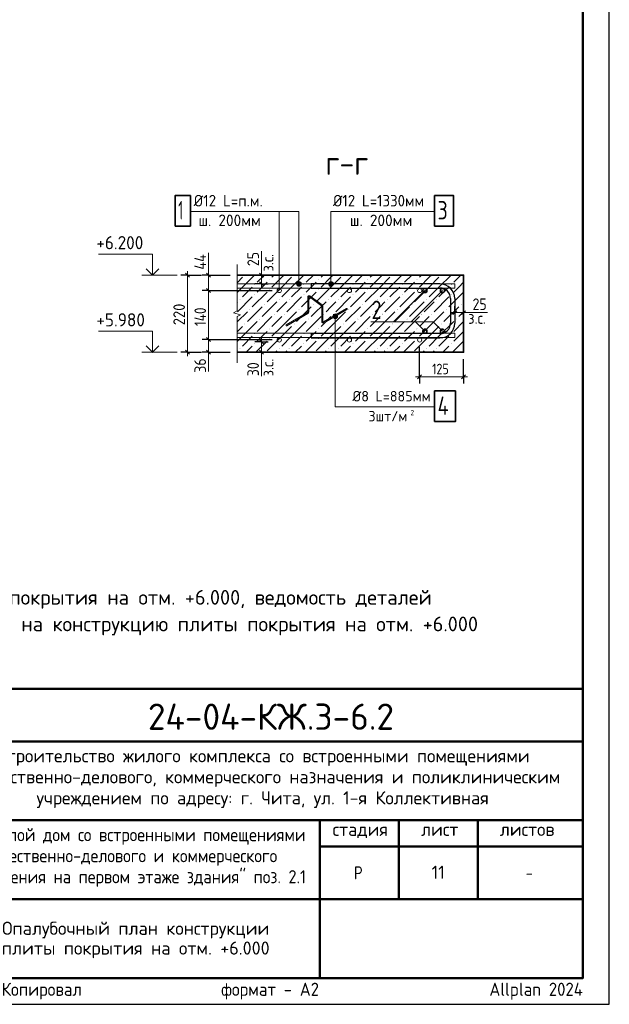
# Model space of a CAD drawing. Header units: millimetres. Extents: x 0 to 59400, y 0 to 42000.
# Tile 10 of 22: x 48201 to 59400, y 0 to 18723. Entities that reach past the tile are written whole.
import ezdxf

# ---------------------------------------------------------------- set-up
doc = ezdxf.new("R2010")
doc.units = ezdxf.units.MM
for name, color, linetype, lineweight in [('Standard', 7, 'Continuous', 25), ('Надписи', 7, 'Continuous', 25), ('Размерная линия_ общее', 7, 'Continuous', 13), ('Текст_ общее', 7, 'Continuous', 25)]:
    doc.layers.add(name, color=color, linetype=linetype, lineweight=lineweight)
doc.styles.add('ISOCPEUR', font='txt')

msp = doc.modelspace()

# ---------------------------------------------------------------- hatches: boundary and pattern name
at = {"layer": 'Standard', "linetype": 'Continuous', "lineweight": 13, "transparency": 33554687}
for points in [[(52481, 13866), (52479, 13864), (52476, 13866)], [(53415, 13866), (53412, 13864), (53410, 13866)], [(54348, 13866), (54345, 13864), (54343, 13866)], [(55281, 13866), (55279, 13864), (55276, 13866)], [(56215, 13866), (56212, 13864), (56210, 13866)], [(52659, 13684), (52665, 13690), (52672, 13684), (52665, 13677)], [(52939, 13777), (52945, 13783), (52952, 13777), (52945, 13770)], [(53592, 13684), (53599, 13690), (53605, 13684), (53599, 13677)], [(53872, 13777), (53879, 13783), (53885, 13777), (53879, 13770)], [(54526, 13684), (54532, 13690), (54539, 13684), (54532, 13677)], [(54806, 13777), (54812, 13783), (54819, 13777), (54812, 13770)], [(55459, 13684), (55465, 13690), (55472, 13684), (55465, 13677)], [(55739, 13777), (55745, 13783), (55752, 13777), (55745, 13770)], [(56392, 13684), (56399, 13690), (56405, 13684), (56399, 13677)], [(52659, 13497), (52665, 13503), (52672, 13497), (52665, 13490)], [(52939, 13590), (52945, 13597), (52952, 13590), (52945, 13584)], [(53592, 13497), (53599, 13503), (53605, 13497), (53599, 13490)], [(53872, 13590), (53879, 13597), (53885, 13590), (53879, 13584)], [(54526, 13497), (54532, 13503), (54539, 13497), (54532, 13490)], [(54806, 13590), (54812, 13597), (54819, 13590), (54812, 13584)], [(55459, 13497), (55465, 13503), (55472, 13497), (55465, 13490)], [(55739, 13590), (55745, 13597), (55752, 13590), (55745, 13584)], [(56392, 13497), (56399, 13503), (56405, 13497), (56399, 13490)], [(52379, 13404), (52385, 13410), (52392, 13404), (52385, 13397)], [(52846, 13310), (52852, 13317), (52859, 13310), (52852, 13304)], [(53126, 13404), (53132, 13410), (53139, 13404), (53132, 13397)], [(53312, 13404), (53319, 13410), (53325, 13404), (53319, 13397)], [(53779, 13310), (53785, 13317), (53792, 13310), (53785, 13304)], [(54059, 13404), (54065, 13410), (54072, 13404), (54065, 13397)], [(54246, 13404), (54252, 13410), (54259, 13404), (54252, 13397)], [(54712, 13310), (54719, 13317), (54725, 13310), (54719, 13304)], [(54992, 13404), (54999, 13410), (55005, 13404), (54999, 13397)], [(55179, 13404), (55185, 13410), (55192, 13404), (55185, 13397)], [(55646, 13310), (55652, 13317), (55659, 13310), (55652, 13304)], [(55926, 13404), (55932, 13410), (55939, 13404), (55932, 13397)], [(56112, 13404), (56119, 13410), (56125, 13404), (56119, 13397)], [(56579, 13310), (56585, 13317), (56592, 13310), (56585, 13304)], [(52566, 13217), (52572, 13223), (52579, 13217), (52572, 13210)], [(53032, 13124), (53039, 13130), (53045, 13124), (53039, 13117)], [(53219, 13124), (53225, 13130), (53232, 13124), (53225, 13117)], [(53499, 13217), (53505, 13223), (53512, 13217), (53505, 13210)], [(53966, 13124), (53972, 13130), (53979, 13124), (53972, 13117)], [(54152, 13124), (54159, 13130), (54165, 13124), (54159, 13117)], [(54432, 13217), (54439, 13223), (54445, 13217), (54439, 13210)], [(54899, 13124), (54905, 13130), (54912, 13124), (54905, 13117)], [(55086, 13124), (55092, 13130), (55099, 13124), (55092, 13117)], [(55366, 13217), (55372, 13223), (55379, 13217), (55372, 13210)], [(55832, 13124), (55839, 13130), (55845, 13124), (55839, 13117)], [(56019, 13124), (56025, 13130), (56032, 13124), (56025, 13117)], [(56299, 13217), (56305, 13223), (56312, 13217), (56305, 13210)], [(52472, 12937), (52479, 12943), (52485, 12937), (52479, 12930)], [(52752, 13030), (52759, 13037), (52765, 13030), (52759, 13024)], [(53406, 12937), (53412, 12943), (53419, 12937), (53412, 12930)], [(53686, 13030), (53692, 13037), (53699, 13030), (53692, 13024)], [(54339, 12937), (54345, 12943), (54352, 12937), (54345, 12930)], [(54619, 13030), (54625, 13037), (54632, 13030), (54625, 13024)], [(55272, 12937), (55279, 12943), (55285, 12937), (55279, 12930)], [(55552, 13030), (55559, 13037), (55565, 13030), (55559, 13024)], [(56206, 12937), (56212, 12943), (56219, 12937), (56212, 12930)], [(56486, 13030), (56492, 13037), (56499, 13030), (56492, 13024)], [(52659, 12750), (52665, 12757), (52672, 12750), (52665, 12744)], [(52939, 12844), (52945, 12850), (52952, 12844), (52945, 12837)], [(53592, 12750), (53599, 12757), (53605, 12750), (53599, 12744)], [(53872, 12844), (53879, 12850), (53885, 12844), (53879, 12837)], [(54526, 12750), (54532, 12757), (54539, 12750), (54532, 12744)], [(54806, 12844), (54812, 12850), (54819, 12844), (54812, 12837)], [(55459, 12750), (55465, 12757), (55472, 12750), (55465, 12744)], [(55739, 12844), (55745, 12850), (55752, 12844), (55745, 12837)], [(56392, 12750), (56399, 12757), (56405, 12750), (56399, 12744)], [(52659, 12564), (52665, 12570), (52672, 12564), (52665, 12557)], [(52939, 12657), (52945, 12663), (52952, 12657), (52945, 12650)], [(53592, 12564), (53599, 12570), (53605, 12564), (53599, 12557)], [(53872, 12657), (53879, 12663), (53885, 12657), (53879, 12650)], [(54526, 12564), (54532, 12570), (54539, 12564), (54532, 12557)], [(54806, 12657), (54812, 12663), (54819, 12657), (54812, 12650)], [(55459, 12564), (55465, 12570), (55472, 12564), (55465, 12557)], [(55739, 12657), (55745, 12663), (55752, 12657), (55745, 12650)], [(56392, 12564), (56399, 12570), (56405, 12564), (56399, 12557)], [(52379, 12470), (52385, 12477), (52392, 12470), (52385, 12464)], [(53126, 12470), (53132, 12477), (53139, 12470), (53132, 12464)], [(53312, 12470), (53319, 12477), (53325, 12470), (53319, 12464)], [(54059, 12470), (54065, 12477), (54072, 12470), (54065, 12464)], [(54246, 12470), (54252, 12477), (54259, 12470), (54252, 12464)], [(54992, 12470), (54999, 12477), (55005, 12470), (54999, 12464)], [(55179, 12470), (55185, 12477), (55192, 12470), (55185, 12464)], [(55926, 12470), (55932, 12477), (55939, 12470), (55932, 12464)], [(56112, 12470), (56119, 12477), (56125, 12470), (56119, 12464)]]:
    msp.add_hatch(color=7, dxfattribs=at).paths.add_polyline_path(points, flags=16)
for points in [[(54151, 13722), (54073, 13722), (54067, 13700)], [(54151, 13722), (54067, 13700), (54157, 13700)], [(54157, 13700), (54067, 13700), (54073, 13677)], [(54135, 13738), (54090, 13738), (54073, 13722)], [(54135, 13738), (54073, 13722), (54151, 13722)], [(54157, 13700), (54073, 13677), (54151, 13677)], [(54151, 13677), (54073, 13677), (54090, 13661)], [(54090, 13738), (54135, 13738), (54112, 13745)], [(54151, 13677), (54090, 13661), (54135, 13661)], [(54135, 13661), (54090, 13661), (54112, 13655)], [(54157, 13106), (54234, 13106), (54218, 13122)], [(54157, 13106), (54218, 13122), (54173, 13122)], [(54173, 13122), (54218, 13122), (54195, 13128)], [(54150, 13083), (54240, 13083), (54234, 13106)], [(54150, 13083), (54234, 13106), (54157, 13106)], [(54157, 13061), (54240, 13083), (54150, 13083)], [(54157, 13061), (54234, 13061), (54240, 13083)], [(54173, 13045), (54234, 13061), (54157, 13061)], [(54173, 13045), (54218, 13045), (54234, 13061)], [(54218, 13045), (54173, 13045), (54195, 13038)]]:
    msp.add_hatch(color=7, dxfattribs=at).paths.add_polyline_path(points)
at = {"layer": 'Текст_ общее', "linetype": 'Continuous', "lineweight": 13, "transparency": 33554687}
for points in [[(53460, 13700), (53550, 13700), (53544, 13722)], [(53460, 13700), (53544, 13722), (53467, 13722)], [(53467, 13677), (53550, 13700), (53460, 13700)], [(53467, 13722), (53544, 13722), (53528, 13738)], [(53467, 13722), (53528, 13738), (53483, 13738)], [(53467, 13677), (53544, 13677), (53550, 13700)], [(53483, 13661), (53544, 13677), (53467, 13677)], [(53483, 13738), (53528, 13738), (53505, 13745)], [(53483, 13661), (53528, 13661), (53544, 13677)], [(53528, 13661), (53483, 13661), (53505, 13655)]]:
    msp.add_hatch(color=7, dxfattribs=at).paths.add_polyline_path(points)

# ---------------------------------------------------------------- linework, layer by layer
at = {"layer": 'Standard', "color": 7, "linetype": 'Continuous', "lineweight": 13, "transparency": 33554687}
for p, q in [((51789, 13866), (51789, 14293)), ((52795, 13866), (52795, 14320)), ((52331, 14066), (52331, 13189)), ((50522, 13866), (51189, 13866)), ((54067, 13700), (54067, 13700)), ((54112, 13745), (54112, 13745)), ((54157, 13700), (54157, 13700)), ((54112, 13655), (54112, 13655)), ((55897, 13573), (55302, 12978)), ((52331, 13189), (52264, 13152)), ((52264, 13152), (52397, 13114)), ((52397, 13114), (52331, 13077)), ((54195, 13128), (54195, 13128)), ((56631, 13153), (57084, 13153)), ((52331, 13077), (52331, 12200)), ((54150, 13083), (54150, 13083)), ((54195, 13038), (54195, 13038)), ((54240, 13083), (54240, 13083)), ((55897, 12800), (55719, 12978)), ((50522, 12400), (51189, 12400)), ((51789, 12033), (51789, 12400)), ((52795, 12400), (52795, 11946)), ((52331, 12200), (52331, 12200))]:
    msp.add_line(p, q, dxfattribs=at)
at = {"layer": 'Standard', "color": 254, "linetype": 'Continuous', "lineweight": 13, "transparency": 33554687}
for p, q in [((52432, 13637), (52661, 13866)), ((52848, 13866), (52712, 13730)), ((53035, 13866), (52992, 13824)), ((53179, 13824), (53221, 13866)), ((53365, 13637), (53595, 13866)), ((53781, 13866), (53645, 13730)), ((53968, 13866), (53925, 13824)), ((54112, 13824), (54155, 13866)), ((54299, 13637), (54528, 13866)), ((54715, 13866), (54579, 13730)), ((54901, 13866), (54859, 13824)), ((55045, 13824), (55088, 13866)), ((55232, 13637), (55461, 13866)), ((55648, 13866), (55512, 13730)), ((55835, 13866), (55792, 13824)), ((55979, 13824), (56021, 13866)), ((56165, 13637), (56395, 13866)), ((56581, 13866), (56445, 13730)), ((52432, 13824), (52331, 13722)), ((52805, 13637), (52899, 13730)), ((53179, 13824), (52992, 13637)), ((53365, 13824), (53179, 13637)), ((53739, 13637), (53832, 13730)), ((54112, 13824), (53925, 13637)), ((54299, 13824), (54112, 13637)), ((54672, 13637), (54765, 13730)), ((55045, 13824), (54859, 13637)), ((55232, 13824), (55045, 13637)), ((55605, 13637), (55699, 13730)), ((55979, 13824), (55792, 13637)), ((56165, 13824), (55979, 13637)), ((56539, 13637), (56631, 13729)), ((52432, 13637), (52331, 13536)), ((52619, 13637), (52432, 13450)), ((52899, 13544), (52619, 13264)), ((52712, 13544), (52805, 13637)), ((53179, 13637), (52899, 13357)), ((53365, 13637), (53179, 13450)), ((53552, 13637), (53365, 13450)), ((53832, 13544), (53552, 13264)), ((53645, 13544), (53739, 13637)), ((54112, 13637), (53832, 13357)), ((54299, 13637), (54112, 13450)), ((54485, 13637), (54299, 13450)), ((54765, 13544), (54485, 13264)), ((54579, 13544), (54672, 13637)), ((55045, 13637), (54765, 13357)), ((55232, 13637), (55045, 13450)), ((55419, 13637), (55232, 13450)), ((55699, 13544), (55419, 13264)), ((55512, 13544), (55605, 13637)), ((55979, 13637), (55699, 13357)), ((56165, 13637), (55979, 13450)), ((56352, 13637), (56165, 13450)), ((56631, 13542), (56352, 13264)), ((56445, 13544), (56539, 13637)), ((52331, 13349), (52339, 13357)), ((52619, 13450), (52339, 13170)), ((53085, 13357), (52805, 13077)), ((53179, 13264), (53272, 13357)), ((53552, 13450), (53272, 13170)), ((54019, 13357), (53739, 13077)), ((54112, 13264), (54205, 13357)), ((54485, 13450), (54205, 13170)), ((54952, 13357), (54672, 13077)), ((55045, 13264), (55139, 13357)), ((55419, 13450), (55139, 13170)), ((55885, 13357), (55605, 13077)), ((55979, 13264), (56072, 13357)), ((56352, 13450), (56072, 13170)), ((52331, 12976), (52525, 13170)), ((52805, 13264), (52525, 12984)), ((53085, 13170), (53179, 13264)), ((53179, 12890), (53459, 13170)), ((53739, 13264), (53459, 12984)), ((54019, 13170), (54112, 13264)), ((54112, 12890), (54392, 13170)), ((54672, 13264), (54392, 12984)), ((54952, 13170), (55045, 13264)), ((55045, 12890), (55325, 13170)), ((55605, 13264), (55325, 12984)), ((55885, 13170), (55979, 13264)), ((55979, 12890), (56259, 13170)), ((56539, 13264), (56259, 12984)), ((56631, 13169), (56539, 13077)), ((52432, 12704), (52712, 12984)), ((52992, 13077), (52712, 12797)), ((53179, 13077), (52992, 12890)), ((53365, 12704), (53645, 12984)), ((53925, 13077), (53645, 12797)), ((54112, 13077), (53925, 12890)), ((54299, 12704), (54579, 12984)), ((54859, 13077), (54579, 12797)), ((55045, 13077), (54859, 12890)), ((55232, 12704), (55512, 12984)), ((55792, 13077), (55512, 12797)), ((55979, 13077), (55792, 12890)), ((56165, 12704), (56445, 12984)), ((56631, 12982), (56445, 12797)), ((52432, 12890), (52331, 12789)), ((52805, 12704), (52899, 12797)), ((53179, 12890), (52992, 12704)), ((53365, 12890), (53179, 12704)), ((53739, 12704), (53832, 12797)), ((54112, 12890), (53925, 12704)), ((54299, 12890), (54112, 12704)), ((54672, 12704), (54765, 12797)), ((55045, 12890), (54859, 12704)), ((55232, 12890), (55045, 12704)), ((55605, 12704), (55699, 12797)), ((55979, 12890), (55792, 12704)), ((56165, 12890), (55979, 12704)), ((56539, 12704), (56631, 12796)), ((52432, 12704), (52331, 12602)), ((52619, 12704), (52432, 12517)), ((52899, 12610), (52688, 12400)), ((52712, 12610), (52805, 12704)), ((53179, 12704), (52899, 12424)), ((53365, 12704), (53179, 12517)), ((53552, 12704), (53365, 12517)), ((53832, 12610), (53621, 12400)), ((53645, 12610), (53739, 12704)), ((54112, 12704), (53832, 12424)), ((54299, 12704), (54112, 12517)), ((54485, 12704), (54299, 12517)), ((54765, 12610), (54555, 12400)), ((54579, 12610), (54672, 12704)), ((55045, 12704), (54765, 12424)), ((55232, 12704), (55045, 12517)), ((55419, 12704), (55232, 12517)), ((55699, 12610), (55488, 12400)), ((55512, 12610), (55605, 12704)), ((55979, 12704), (55699, 12424)), ((56165, 12704), (55979, 12517)), ((56352, 12704), (56165, 12517)), ((56631, 12609), (56421, 12400)), ((56445, 12610), (56539, 12704)), ((52331, 12416), (52339, 12424)), ((52619, 12517), (52501, 12400)), ((53085, 12424), (53061, 12400)), ((53248, 12400), (53272, 12424)), ((53552, 12517), (53435, 12400)), ((54019, 12424), (53995, 12400)), ((54181, 12400), (54205, 12424)), ((54485, 12517), (54368, 12400)), ((54952, 12424), (54928, 12400)), ((55115, 12400), (55139, 12424)), ((55419, 12517), (55301, 12400)), ((55885, 12424), (55861, 12400)), ((56048, 12400), (56072, 12424)), ((56352, 12517), (56235, 12400))]:
    msp.add_line(p, q, dxfattribs=at)
at = {"layer": 'Standard', "color": 7, "linetype": 'Continuous', "lineweight": 25, "transparency": 33554687}
for p, q in [((53737, 13700), (53737, 13620)), ((56184, 13700), (53737, 13700)), ((53737, 13620), (56184, 13620)), ((56384, 13420), (56384, 12953)), ((56464, 13420), (56464, 12953)), ((53737, 12753), (53737, 12673)), ((56184, 12753), (53737, 12753)), ((53737, 12673), (56184, 12673)), ((58900, 500), (58900, 6000)), ((40400, 500), (58900, 500)), ((40400, 500), (58900, 500)), ((40400, 500), (58900, 500))]:
    msp.add_line(p, q, dxfattribs=at)
at = {"layer": 'Standard', "color": 7, "linetype": 'Continuous', "lineweight": 18, "transparency": 33554687}
for p, q in [((53671, 13163), (53671, 13445)), ((53691, 13163), (53691, 13445)), ((53707, 13453), (53933, 13282)), ((53719, 13469), (53945, 13298)), ((53265, 12919), (53666, 13155)), ((53275, 12902), (53676, 13137)), ((53937, 12986), (53937, 13274)), ((53957, 12986), (53957, 13274)), ((53972, 12977), (54406, 13232)), ((53982, 12960), (54416, 13215))]:
    msp.add_line(p, q, dxfattribs=at)
at = {"layer": 'Standard', "color": 251, "linetype": 'Continuous', "lineweight": -3, "true_color": 0x656565, "transparency": 33554687}
for p, q in [((55797, 11931), (55797, 12500)), ((56631, 11931), (56631, 12266)), ((55797, 11931), (55797, 12056)), ((56631, 11931), (56631, 12056)), ((55797, 11931), (55797, 11806)), ((56631, 11931), (56631, 11806))]:
    msp.add_line(p, q, dxfattribs=at)
at = {"layer": 'Standard', "color": 251, "linetype": 'Continuous', "lineweight": 13, "true_color": 0x656565, "transparency": 33554687}
for p, q in [((55797, 11931), (55722, 11931)), ((55797, 11931), (56631, 11931)), ((56631, 11931), (56706, 11931))]:
    msp.add_line(p, q, dxfattribs=at)
at = {"layer": 'Standard', "color": 251, "linetype": 'Continuous', "lineweight": 25, "true_color": 0x656565, "transparency": 33554687}
for p, q in [((55760, 11893), (55835, 11968)), ((56593, 11893), (56668, 11968))]:
    msp.add_line(p, q, dxfattribs=at)
at = {"layer": 'Standard', "color": 7, "linetype": 'Continuous', "lineweight": 50, "transparency": 33554687}
for p, q in [((40400, 6000), (58900, 6000)), ((46900, 5000), (58900, 5000)), ((46900, 3500), (58900, 3500)), ((53900, 2000), (53900, 3500)), ((55400, 2000), (55400, 3500)), ((56900, 2000), (56900, 3500)), ((53900, 3000), (58900, 3000)), ((46900, 2000), (58900, 2000)), ((53900, 500), (53900, 2000)), ((53900, 500), (53900, 2000))]:
    msp.add_line(p, q, dxfattribs=at)
at = {"layer": 'Standard', "color": 7, "linetype": 'Continuous', "lineweight": 25, "transparency": 33554687}
msp.add_lwpolyline([(0, 0), (59400, 0), (59400, 42000), (0, 42000), (0, 0)], close=True, dxfattribs=at)
at = {"layer": 'Standard', "color": 7, "linetype": 'Continuous', "lineweight": 50, "transparency": 33554687}
msp.add_lwpolyline([(2000, 41500), (58900, 41500), (58900, 500), (2000, 500), (2000, 41500)], close=True, dxfattribs=at)
at = {"layer": 'Standard', "color": 7, "linetype": 'Continuous', "lineweight": 13, "transparency": 33554687}
for points in [[(58900, 41500), (37400, 41500), (37400, 6000), (58900, 6000), (58900, 41500)], [(56080, 15078), (54112, 15078), (54112, 13700)], [(50722, 13866), (50722, 14266), (49699, 14266)], [(56464, 13700), (52331, 13700), (52331, 13620), (56464, 13620), (56464, 13700)], [(56231, 13573), (55636, 12978), (54873, 12978)], [(56080, 11361), (54195, 11361), (54195, 13083)], [(56231, 12800), (56053, 12978), (55636, 12978)], [(50722, 12400), (50722, 12800), (49699, 12800)], [(56464, 12760), (52331, 12760), (52331, 12680), (56464, 12680), (56464, 12760)], [(58900, 500), (40400, 500), (40400, 6000), (58900, 6000), (58900, 500)], [(58900, 6000), (40400, 6000), (40400, 500), (58900, 500), (58900, 6000)]]:
    msp.add_lwpolyline(points, dxfattribs=at)
at = {"layer": 'Standard', "color": 7, "linetype": 'Continuous', "lineweight": 35, "transparency": 33554687}
for points in [[(50843, 13987), (50722, 13866), (50601, 13987)], [(52331, 13866), (56631, 13866), (56631, 12400), (52331, 12400)], [(50843, 12521), (50722, 12400), (50601, 12521)]]:
    msp.add_lwpolyline(points, dxfattribs=at)
at = {"layer": 'Standard', "color": 7, "linetype": 'Continuous', "lineweight": 25, "transparency": 33554687}
msp.add_lwpolyline([(58900, 6000), (40400, 6000), (40400, 500), (58900, 500), (58900, 6000)], dxfattribs=at)
at = {"layer": 'Standard', "color": 7, "linetype": 'Continuous', "lineweight": 13, "transparency": 33554687}
for centre in [(54112, 13700), (54195, 13083)]:
    msp.add_circle(centre, 45, dxfattribs=at)
at = {"layer": 'Standard', "color": 7, "linetype": 'Continuous', "lineweight": 18, "transparency": 33554687}
for centre in [(53131, 13573), (54464, 13573), (55797, 13573), (53131, 12633), (54464, 12633), (55797, 12633)]:
    msp.add_circle(centre, 40, dxfattribs=at)
at = {"layer": 'Standard', "color": 7, "linetype": 'Continuous', "lineweight": 35, "transparency": 33554687}
for centre in [(55897, 13573), (56231, 13573), (55897, 12800), (56231, 12800)]:
    msp.add_circle(centre, 40, dxfattribs=at)
at = {"layer": 'Standard', "color": 7, "linetype": 'Continuous', "lineweight": 25, "transparency": 33554687}
for centre, radius, start, end in [((56184, 13420), 280, 0, 90), ((56184, 13420), 200, 0, 90), ((56184, 12953), 200, 270, 0), ((56184, 12953), 280, 270, 0)]:
    msp.add_arc(centre, radius, start, end, dxfattribs=at)
at = {"layer": 'Standard', "color": 7, "linetype": 'Continuous', "lineweight": 18, "transparency": 33554687}
for centre, radius, start, end in [((53701, 13445), 30.2, 52.9078, 180), ((53701, 13445), 10.1, 52.9078, 180), ((53926, 13274), 30.2, 0, 52.9078), ((53660, 13163), 10.1, 300.447, 0), ((53660, 13163), 30.2, 300.447, 0), ((53926, 13274), 10.1, 0, 52.9078), ((54411, 13224), 10.1, 300.447, 120.447), ((53967, 12986), 30.2, 180, 300.447), ((53967, 12986), 10.1, 180, 300.447), ((53270, 12910), 10.1, 120.447, 300.447)]:
    msp.add_arc(centre, radius, start, end, dxfattribs=at)
at = {"layer": 'Размерная линия_ общее', "color": 253, "linetype": 'Continuous', "lineweight": -3, "true_color": 0xa0a0a0, "transparency": 33554687}
for p, q in [((51389, 13866), (51264, 13866)), ((51389, 13866), (51514, 13866)), ((51789, 13866), (51664, 13866)), ((51789, 13866), (51914, 13866)), ((51789, 13866), (52197, 13866)), ((52795, 13866), (52670, 13866)), ((52795, 13866), (52920, 13866)), ((52795, 13700), (52670, 13700)), ((52795, 13700), (52920, 13700)), ((51789, 13573), (51664, 13573)), ((51789, 13573), (51914, 13573)), ((51789, 13573), (52997, 13573)), ((56464, 13153), (56464, 13278)), ((56464, 13153), (56464, 13028)), ((56631, 13153), (56631, 13278)), ((56631, 13153), (56631, 13028)), ((51789, 12640), (51664, 12640)), ((51789, 12640), (51914, 12640)), ((51789, 12640), (52997, 12640)), ((52795, 12600), (52670, 12600)), ((52795, 12600), (52920, 12600)), ((51389, 12400), (51264, 12400)), ((51389, 12400), (51514, 12400)), ((51389, 12400), (51655, 12400)), ((51789, 12400), (51664, 12400)), ((51789, 12400), (51914, 12400)), ((51789, 12400), (52197, 12400)), ((52795, 12400), (52670, 12400)), ((52795, 12400), (52920, 12400))]:
    msp.add_line(p, q, dxfattribs=at)
at = {"layer": 'Размерная линия_ общее', "color": 7, "linetype": 'Continuous', "lineweight": 25, "transparency": 33554687}
for p, q in [((51351, 13904), (51426, 13829)), ((51751, 13904), (51826, 13829)), ((52833, 13829), (52758, 13904)), ((52833, 13662), (52758, 13737)), ((51751, 13610), (51826, 13535)), ((56427, 13115), (56502, 13190)), ((56593, 13115), (56668, 13190)), ((51751, 12677), (51826, 12602)), ((52758, 12637), (52833, 12562)), ((51351, 12437), (51426, 12362)), ((51751, 12437), (51826, 12362)), ((52758, 12437), (52833, 12362))]:
    msp.add_line(p, q, dxfattribs=at)
at = {"layer": 'Размерная линия_ общее', "color": 7, "linetype": 'Continuous', "lineweight": 13, "transparency": 33554687}
for p, q in [((51389, 13866), (51389, 13941)), ((51789, 13866), (51789, 13941)), ((51789, 13866), (51789, 13573)), ((52795, 13866), (52795, 13941)), ((52795, 13700), (52795, 13866)), ((52795, 13700), (52795, 13625)), ((51789, 13573), (51789, 12640)), ((56464, 13153), (56389, 13153)), ((56464, 13153), (56631, 13153)), ((56631, 13153), (56706, 13153)), ((51789, 12640), (51789, 12400)), ((52795, 12600), (52795, 12675)), ((52795, 12600), (52795, 12400)), ((51389, 12400), (51389, 12325)), ((51789, 12400), (51789, 12325)), ((52795, 12400), (52795, 12325))]:
    msp.add_line(p, q, dxfattribs=at)
at = {"layer": 'Размерная линия_ общее', "color": 253, "linetype": 'Continuous', "lineweight": -3, "true_color": 0xa0a0a0, "transparency": 33554687}
msp.add_lwpolyline([(51389, 13866), (51631, 13866), (51631, 13866), (51655, 13866)], dxfattribs=at)
at = {"layer": 'Размерная линия_ общее', "color": 7, "linetype": 'Continuous', "lineweight": 13, "transparency": 33554687}
msp.add_lwpolyline([(51389, 13866), (51389, 12951), (51389, 12951), (51389, 12400)], dxfattribs=at)
at = {"layer": 'Текст_ общее', "color": 7, "linetype": 'Continuous', "lineweight": 13, "transparency": 33554687}
for p, q in [((53129, 13575), (53129, 15078)), ((53460, 13700), (53460, 13700)), ((53505, 13745), (53505, 13745)), ((53550, 13700), (53550, 13700)), ((53505, 13655), (53505, 13655))]:
    msp.add_line(p, q, dxfattribs=at)
at = {"layer": 'Текст_ общее', "color": 7, "linetype": 'Continuous', "lineweight": 35, "transparency": 33554687}
for points in [[(51152, 14797), (51444, 14797), (51444, 15380), (51152, 15380), (51152, 14797)], [(56080, 14797), (56442, 14797), (56442, 15380), (56080, 15380), (56080, 14797)], [(56080, 11080), (56477, 11080), (56477, 11663), (56080, 11663), (56080, 11080)]]:
    msp.add_lwpolyline(points, dxfattribs=at)
at = {"layer": 'Текст_ общее', "color": 7, "linetype": 'Continuous', "lineweight": 13, "transparency": 33554687}
msp.add_lwpolyline([(53505, 13700), (53505, 15078), (51461, 15078)], dxfattribs=at)
msp.add_circle((53505, 13700), 45, dxfattribs=at)

# ---------------------------------------------------------------- texts
at = {"layer": 'Standard', "color": 7, "linetype": 'Continuous', "lineweight": 50, "transparency": 33554687, "attachment_point": 7, "style": 'ISOCPEUR'}
for s, insert, char_height, width in [('\\W0.91;г-г', (54008, 15775), 450, 1149.52), ('\\W0.98;24-04-КЖ.3-6.2', (50635, 5218), 500, 5041.58)]:
    msp.add_mtext(s, dxfattribs=dict(at, insert=insert, char_height=char_height, width=width))
at = {"layer": 'Standard', "color": 7, "linetype": 'Continuous', "lineweight": 25, "transparency": 33554687, "attachment_point": 7, "style": 'ISOCPEUR'}
for s, insert, char_height, width in [('\\W0.94;Ø12 L=п.м.', (51507, 15171), 220, 1488.69), ('\\W0.96;ш. 200мм', (51595, 14797), 220, 1315.47), ('\\W0.95;+6.200', (49657, 14358), 250, 1067.86), ('\\W0.95;+5.980', (49657, 12891), 250, 1067.86), ('\\W0.99;Строительство жилого комплекса со встроенными помещениями', (47788, 4533), 250, 10343.94), ('\\W0.99;общественно-делового, коммерческого назначения и поликлиническим', (47312, 4133), 250, 11292.27), ('\\W0.99;учреждением по адресу: г. Чита, ул. 1-я Коллективная', (48519, 3733), 250, 8881.18), ('\\W0.90;"Жилой дом со встроенными помещениями', (47389, 3033), 250, 6132.5), ('\\W0.90;общественно-делового и коммерческого', (47502, 2633), 250, 5904.55), ('\\W0.99;стадия    лист     листов', (54143, 3162), 250, 4372.59), ('\\W0.90;назначения на первом этаже здания" поз. 2.1', (47076, 2233), 250, 6756.08), ('\\W0.80;Р', (54550, 2375), 250, 299.85), ('\\W0.78;-', (57812, 2375), 250, 272.01)]:
    msp.add_mtext(s, dxfattribs=dict(at, insert=insert, char_height=char_height, width=width))
at = {"layer": 'Standard', "color": 7, "linetype": 'Continuous', "lineweight": 25, "transparency": 33554687, "char_height": 220, "attachment_point": 7, "rotation": 0.0002, "style": 'ISOCPEUR'}
for s, insert, width in [('\\W0.93;Ø12 L=1330мм', (54153, 15171), 1949.77), ('\\W0.96;ш. 200мм', (54472, 14797), 1315.47)]:
    msp.add_mtext(s, dxfattribs=dict(at, insert=insert, width=width))
at = {"layer": 'Standard', "color": 251, "linetype": 'Continuous', "lineweight": 18, "true_color": 0x656565, "transparency": 33554687, "insert": (56034, 11981), "char_height": 200, "width": 462.34, "attachment_point": 7, "style": 'ISOCPEUR'}
msp.add_mtext('\\W0.83;125', dxfattribs=at)
at = {"layer": 'Standard', "color": 7, "linetype": 'Continuous', "lineweight": 18, "transparency": 33554687, "attachment_point": 7, "style": 'ISOCPEUR'}
for s, insert, char_height, width in [('\\W0.97;Ø8 L=885мм', (54521, 11464), 200, 1576.53), ('\\W0.95;3шт/м', (54826, 11084), 200, 894.82), ('\\W0.78;2', (55626, 11201), 100, 108.81)]:
    msp.add_mtext(s, dxfattribs=dict(at, insert=insert, char_height=char_height, width=width))
at = {"layer": 'Standard', "color": 7, "linetype": 'Continuous', "lineweight": 13, "transparency": 33554687, "insert": (40400, 8891), "char_height": 280, "width": 16720.9, "attachment_point": 1, "line_spacing_factor": 1.084337}
msp.add_mtext('\\A1;{\\fISOCPEUR|i0|b0;\\H279.999995;\\W1.000000;\\C7;1. Общие указания см. листы КЖ.3-1.}\\P{\\fISOCPEUR|i0|b0;\\H279.999995;\\W1.000000;\\C7;2. Детали плана 2 .. 4 см. лист КЖ.3-16.}\\P{\\fISOCPEUR|i0|b0;\\H279.999995;\\W1.000000;\\C7;3. Спецификацию на конструкцию плиты покрытия на отм. +6.000, ведомость деталей}\\P{\\fISOCPEUR|i0|b0;\\H279.999995;\\W1.000000;\\C7;см. лист КЖ.3-17. Ведомость расхода стали на конструкцию плиты покрытия на отм. +6.000}\\P{\\fISOCPEUR|i0|b0;\\H279.999995;\\W1.000000;\\C7;см. лист КЖ.3-16.}\\P', dxfattribs=at)
at = {"layer": 'Standard', "color": 7, "linetype": 'Continuous', "lineweight": 25, "transparency": 33554687, "insert": (50400, 1571), "char_height": 250, "width": 5116.88, "attachment_point": 2, "line_spacing_factor": 0.903614}
msp.add_mtext('\\A1;{\\fISOCPEUR|i0|b0;\\H250.000000;\\W1.000000;\\C7;Опалубочный план конструкции}\\P{\\fISOCPEUR|i0|b0;\\H250.000000;\\W1.000000;\\C7;плиты покрытия на отм. +6.000}\\P', dxfattribs=at)
at = {"layer": 'Standard', "color": 8, "linetype": 'Continuous', "lineweight": 13, "transparency": 33554687, "insert": (58900, 248), "char_height": 250, "width": 11749.46, "attachment_point": 6, "style": 'ISOCPEUR'}
msp.add_mtext('\\A1;{\\fISOCPEUR|i0|b0;\\H250.000000;\\W1.000000;\\C8;Копировал                  формат - А2                      Allplan 2024}\\P', dxfattribs=at)
at = {"layer": 'Надписи', "color": 7, "linetype": 'Continuous', "lineweight": 13, "transparency": 33554687, "insert": (56150, 2510), "char_height": 250, "width": 328.12, "attachment_point": 5, "style": 'ISOCPEUR'}
msp.add_mtext('\\A1;{\\fISOCPEUR|i0|b0;\\H250.000000;\\W1.000000;\\C7;11}\\P', dxfattribs=at)
at = {"layer": 'Размерная линия_ общее', "color": 7, "linetype": 'Continuous', "lineweight": 25, "transparency": 33554687, "char_height": 220, "attachment_point": 7, "rotation": 90, "style": 'ISOCPEUR'}
for s, insert, width in [('\\W0.89;44', (51739, 13970), 449.58), ('\\W0.87;25', (52745, 14037), 403.93), ('\\W0.90;з.с.', (53022, 13937), 505.94), ('\\W0.91;220', (51339, 12913), 561.99), ('\\W0.83;140', (51739, 12897), 531.41), ('\\W0.87;36', (51739, 12009), 403.93), ('\\W0.87;30', (52745, 11943), 403.93), ('\\W0.90;з.с.', (53022, 11943), 505.95)]:
    msp.add_mtext(s, dxfattribs=dict(at, insert=insert, width=width))
at = {"layer": 'Размерная линия_ общее', "color": 7, "linetype": 'Continuous', "lineweight": 25, "transparency": 33554687, "char_height": 220, "attachment_point": 7, "style": 'ISOCPEUR'}
for s, insert, width in [('\\W0.87;25', (56802, 13203), 403.92), ('\\W0.90;з.с.', (56722, 12939), 505.94)]:
    msp.add_mtext(s, dxfattribs=dict(at, insert=insert, width=width))
at = {"layer": 'Текст_ общее', "color": 7, "linetype": 'Continuous', "lineweight": 35, "transparency": 33554687, "char_height": 350, "attachment_point": 7, "style": 'ISOCPEUR'}
for s, insert, width, rotation in [('\\W0.56;1', (51210, 14925), 272.21, 0), ('\\W0.78;3', (56139, 14925), 380.82, 0.0002)]:
    msp.add_mtext(s, dxfattribs=dict(at, insert=insert, width=width, rotation=rotation))
for s, insert, width in [('\\W0.78;2', (54884, 13031), 380.81), ('\\W0.80;4', (56139, 11208), 419.82)]:
    msp.add_mtext(s, dxfattribs=dict(at, insert=insert, width=width))

doc.saveas('drawing.dxf')
